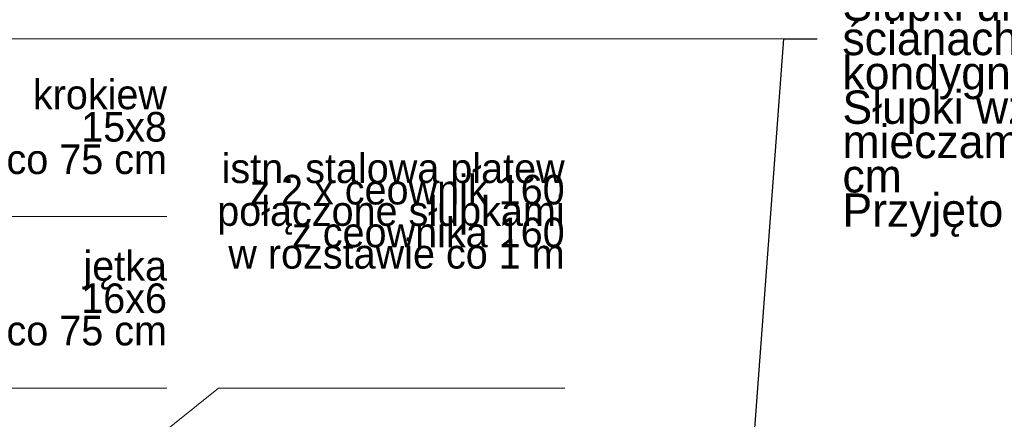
# Model space of a CAD drawing. Extents: x -396299 to -11759, y -15022 to 18278.
# Tile 113 of 205: x -183992 to -178667, y 11554 to 13713. Entities that reach past the tile are written whole.
import ezdxf

# ---------------------------------------------------------------- set-up
doc = ezdxf.new("R2010")
doc.units = 0
doc.header["$MEASUREMENT"] = 0
doc.layers.add('Arch opisy_Nr_Pióra__3', color=7, linetype='Continuous', lineweight=20, true_color=0xff6600)
doc.layers.add('INWENT OPISY_Nr_Pióra__21', color=7, linetype='Continuous', lineweight=13)
doc.styles.add('GENERATED_STYLE_3', font='txt')
doc.dimstyles.new('GENERATED_STYLE__11', dxfattribs={"dimtxt": 0.18, "dimasz": 109.44, "dimexe": 0.18, "dimexo": 0.0625, "dimgap": 0.09, "dimtad": 0, "dimtih": 1, "dimtoh": 1, "dimdec": 4, "dimzin": 0, "dimdsep": 46, "dimcen": 0.09, "dimadec": 0, "dimazin": 0, "dimtfac": 1, "dimtdec": 4, "dimtmove": 0, "dimatfit": 3, "dimldrblk": 'ARROWHEAD_11', "dimfxl": 0, "dimtolj": 1, "dimtzin": 0, "dimarcsym": 0})

# ---------------------------------------------------------------- blocks, each defined once
blk = doc.blocks.new('ARROWHEAD_11')
at = {"color": 0, "linetype": 'Continuous', "lineweight": 0}
blk.add_line((0, 0), (-1, 0), dxfattribs=at)
at = {"color": 0, "linetype": 'Continuous', "lineweight": 0, "const_width": 0.25, "flags": 128}
blk.add_lwpolyline([(-0.125, 0, 1), (0.125, 0, 1)], format="xyb", close=True, dxfattribs=at)

msp = doc.modelspace()

# ---------------------------------------------------------------- linework, layer by layer
at = {"layer": 'Arch opisy_Nr_Pióra__3', "linetype": 'Continuous'}
msp.add_line((-179859.6, 13610.2), (-188098.4, 13610.2), dxfattribs=at)
at = {"layer": 'INWENT OPISY_Nr_Pióra__21', "linetype": 'Continuous'}
for p, q in [((-183195.6, 12649), (-184130.2, 12649)), ((-182917.1, 11722.8), (-184244.6, 10657.5)), ((-183195.6, 11722.8), (-184130.2, 11722.8)), ((-181044.8, 11722.8), (-182917.1, 11722.8))]:
    msp.add_line(p, q, dxfattribs=at)

# ---------------------------------------------------------------- texts
at = {"layer": 'Arch opisy_Nr_Pióra__3', "linetype": 'Continuous', "insert": (-179542.3, 13584.4), "char_height": 180, "width": 4050.64, "attachment_point": 4, "line_spacing_factor": 0.618221, "style": 'GENERATED_STYLE_3'}
msp.add_mtext('{Projektowane wzmocnienie istn.\\Pkonstrukcji dachu:\\Pdrewniana płatew 20x12 cm \\Ppodparta na słupkach 12x12 cm.\\PSłupki umiejscowine na \\Pścianach nośnych i podciągach\\Pkondygnacji poniżej\\PSłupki wzmocnione dwustronnie \\Pmieczami dł. 60 cm o przekroju 10x10 cm\\PPrzyjęto klasę drewna C24}', dxfattribs=at)
at = {"layer": 'INWENT OPISY_Nr_Pióra__21', "linetype": 'Continuous', "char_height": 160, "attachment_point": 3, "style": 'GENERATED_STYLE_3'}
for s, insert, width, line_spacing_factor in [('{krokiew 15x8\\Pco 75 cm}', (-183195.6, 13389.5), 911.005, 0.656218), ('{istn. stalowa płatew\\Pz 2 x ceownik 160\\Ppołączone słupkami \\Pz ceownika 160\\Pw rozstawie co 1 m}', (-181044.8, 12990.4), 1872.368, 0.433142), ('{jętka\\P16x6\\Pco 75 cm}', (-183195.6, 12463.3), 911.005, 0.656218)]:
    msp.add_mtext(s, dxfattribs=dict(at, insert=insert, width=width, line_spacing_factor=line_spacing_factor))

# ---------------------------------------------------------------- leaders
at = {"layer": 'Arch opisy_Nr_Pióra__3', "linetype": 'Continuous', "annotation_type": 0, "has_hookline": 1, "hookline_direction": 1, "text_width": 3985.7}
msp.add_leader([(-180243.6, 8453.2), (-179859.6, 13610.2), (-179679.2, 13610.2)], dimstyle='GENERATED_STYLE__11', dxfattribs=at)

doc.saveas('drawing.dxf')
